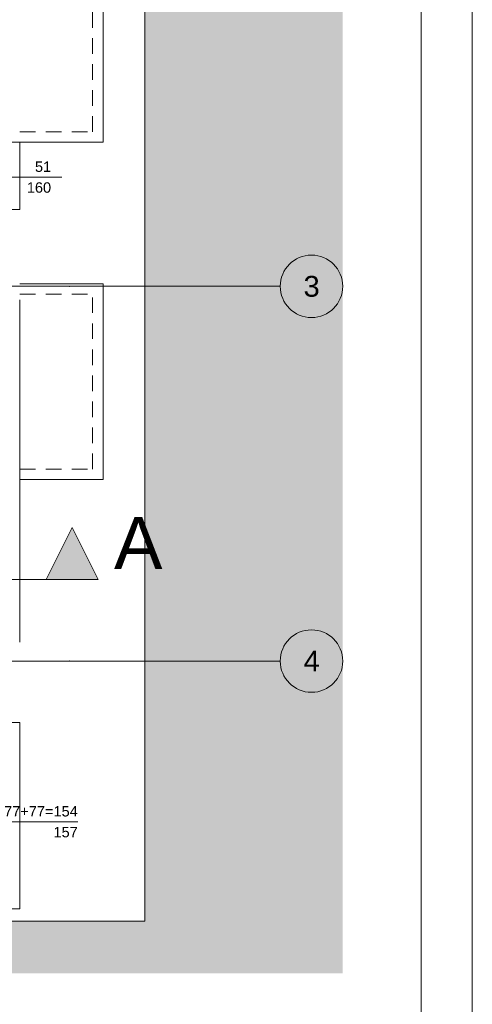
# Paper-space layout 'A-10 INWENTARYZACJA - PIĘTRO 7' of a CAD drawing. Header units: millimetres. Extents: x 0 to 420, y 0 to 297.
# Tile 7 of 8: x 377 to 420, y 108 to 202. Entities that reach past the tile are written whole.
import ezdxf
from ezdxf.xclip import XClip

# ---------------------------------------------------------------- set-up
doc = ezdxf.new("R2010")
doc.units = ezdxf.units.MM
doc.header["$MEASUREMENT"] = 0
doc.header["$XCLIPFRAME"] = 0
for name, pattern in [('ACAD_ISO03W100', [300, 120, -180]), ('DASHDOTX2', [1000, 500, -250, 0, -250]), ('Przer. długie kreski', [2.5, 1.5, -1]), ('PRZERYWANA_DU_A', [550, 350.0000000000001, -199.9999999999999])]:
    doc.linetypes.add(name, pattern=pattern)
for name, color, linetype, lineweight in [('0_Nr_pióra__2', 8, 'Continuous', 13), ('A_Arkusz_Nr_pióra__1', 7, 'Continuous', 20), ('A_linie przekroju_Nr_pióra__1', 7, 'Continuous', 20), ('A_stolarka_Nr_pióra__3', 252, 'Continuous', 13), ('A_ściany_Nr_pióra__1', 7, 'Continuous', 20)]:
    doc.layers.add(name, color=color, linetype=linetype, lineweight=lineweight)
doc.layers.add('A_linie przekroju', color=7, linetype='Continuous')
doc.layers.add('A_podrys', color=7, linetype='Continuous')
for name, color, linetype, lineweight, true_color in [('A_osie_Nr_pióra__16', 7, 'Continuous', 5, 0x0f0f0f), ('A_osie_Nr_pióra__76', 7, 'Continuous', 5, 0x2d2d2d), ('A_ściany_Nr_pióra__10', 7, 'Continuous', 13, 0x4b4b4b), ('A_ściany_Nr_pióra__19', 7, 'Continuous', 5, 0x191919)]:
    doc.layers.add(name, color=color, linetype=linetype, lineweight=lineweight, true_color=true_color)
doc.styles.add('STYL_AUTOMATYCZNY_1', font='arial.ttf')

# ---------------------------------------------------------------- blocks, each defined once
blk = doc.blocks.new('Rysunek_2_2', base_point=(-1732.296939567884, -268.2671254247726))
at = {"linetype": 'Continuous', "lineweight": 0, "true_color": 0x484848}
blk.add_hatch(color=251, dxfattribs=at).paths.add_polyline_path([(407.5681733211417, 286.5167614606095), (292.5029614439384, 286.5167614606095), (292.5029614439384, 274.6177078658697), (388.5681688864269, 274.6177078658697), (388.5681688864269, 115.8077115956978), (292.5029614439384, 115.8077115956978), (292.5029614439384, 110.8077076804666), (407.5681733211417, 110.8077076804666)])
at = {"layer": 'A_linie przekroju', "linetype": 'Continuous', "lineweight": 0, "true_color": 0x000000}
blk.add_hatch(color=18, dxfattribs=at).paths.add_polyline_path([(384.1126752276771, 148.6404133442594), (381.6126752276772, 153.6404133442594), (379.1126752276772, 148.6404133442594)])
at = {"layer": '0_Nr_pióra__2', "color": 8, "linetype": 'PRZERYWANA_DU_A', "lineweight": 13, "flags": 128}
blk.add_lwpolyline([(292.5029591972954, 115.8077086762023), (388.5681693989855, 115.8077086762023), (388.5681693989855, 274.6177086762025), (292.5029591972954, 274.6177086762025)], dxfattribs=at)
at = {"layer": 'A_linie przekroju_Nr_pióra__1', "color": 7, "linetype": 'ACAD_ISO03W100', "lineweight": 20}
blk.add_line((292.5029620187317, 148.6404130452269), (379.1126753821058, 148.6404130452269), dxfattribs=at)
at = {"layer": 'A_linie przekroju_Nr_pióra__1', "color": 7, "linetype": 'Continuous', "lineweight": 20, "flags": 128}
blk.add_lwpolyline([(384.1126752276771, 148.6404133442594), (379.1126752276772, 148.6404133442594), (381.6126752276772, 153.6404133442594)], close=True, dxfattribs=at)
at = {"layer": 'A_osie_Nr_pióra__16', "color": 250, "linetype": 'DASHDOTX2', "lineweight": 5, "true_color": 0x0f0f0f}
for p, q in [((381.3170905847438, 176.8077061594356), (292.5029594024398, 176.8077061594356)), ((381.3170889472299, 176.8077086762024), (401.5681703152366, 176.8077083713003)), ((381.3170905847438, 140.8077122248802), (292.5029594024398, 140.8077122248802)), ((381.3170889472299, 140.8077086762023), (401.5681703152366, 140.8077087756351))]:
    blk.add_line(p, q, dxfattribs=at)
for p in [(381.3170889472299, 176.8077086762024), (381.3170889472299, 176.8077086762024), (381.3170889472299, 140.8077086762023), (381.3170889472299, 140.8077086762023)]:
    blk.add_point(p, dxfattribs=at)
at = {"layer": 'A_osie_Nr_pióra__76', "color": 250, "linetype": 'Continuous', "lineweight": 5, "true_color": 0x2d2d2d}
for centre in [(404.568169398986, 176.8077086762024), (404.568169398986, 140.8077086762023)]:
    blk.add_circle(centre, 3, dxfattribs=at)
at = {"layer": 'A_stolarka_Nr_pióra__3', "color": 252, "linetype": 'Continuous', "lineweight": 13}
for p, q in [((380.6096271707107, 187.3007612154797), (372.7781703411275, 187.3007612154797)), ((382.1404022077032, 125.3802981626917), (371.2671135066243, 125.3802981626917))]:
    blk.add_line(p, q, dxfattribs=at)
at = {"layer": 'A_ściany_Nr_pióra__1', "color": 7, "linetype": 'Continuous', "lineweight": 20}
for p, q in [((376.5681706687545, 190.6477081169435), (372.7681685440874, 190.6477081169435)), ((376.5681706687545, 184.1877097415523), (372.7681685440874, 184.1877097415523)), ((376.5681706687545, 175.4977086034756), (376.5681706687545, 142.627708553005)), ((376.5681706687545, 134.9077089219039), (371.2881696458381, 134.9077089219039)), ((376.5681706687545, 117.0077074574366), (371.2881696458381, 117.0077074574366))]:
    blk.add_line(p, q, dxfattribs=at)
at = {"layer": 'A_ściany_Nr_pióra__10', "color": 251, "linetype": 'Continuous', "lineweight": 13, "true_color": 0x4b4b4b}
for p, q in [((384.5681682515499, 190.6477081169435), (384.5681682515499, 209.4477089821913)), ((376.5681706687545, 190.6477081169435), (384.5681682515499, 190.6477081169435)), ((376.5681706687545, 177.0477096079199), (384.5681682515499, 177.0477096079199)), ((384.5681682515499, 158.247708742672), (384.5681682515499, 177.0477096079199)), ((376.5681706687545, 158.247708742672), (384.5681682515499, 158.247708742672))]:
    blk.add_line(p, q, dxfattribs=at)
at = {"layer": 'A_ściany_Nr_pióra__10', "color": 251, "linetype": 'Przer. długie kreski', "lineweight": 13, "true_color": 0x4b4b4b}
for p, q in [((383.5681692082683, 191.6477097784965), (383.5681692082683, 208.4477099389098)), ((376.5681706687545, 191.6477097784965), (383.5681692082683, 191.6477097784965)), ((376.5681706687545, 176.0477079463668), (383.5681692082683, 176.0477079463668)), ((383.5681692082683, 159.2477077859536), (383.5681692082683, 176.0477079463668)), ((376.5681706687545, 159.2477077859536), (383.5681692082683, 159.2477077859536))]:
    blk.add_line(p, q, dxfattribs=at)
at = {"layer": 'A_ściany_Nr_pióra__19', "color": 250, "linetype": 'Continuous', "lineweight": 5, "true_color": 0x191919}
for p, q in [((376.5681706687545, 184.1877097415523), (376.5681706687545, 190.6477081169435)), ((376.5681706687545, 117.0077074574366), (376.5681706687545, 134.9077089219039))]:
    blk.add_line(p, q, dxfattribs=at)
at = {"layer": 'A_linie przekroju_Nr_pióra__1', "color": 7, "linetype": 'Continuous', "lineweight": 20, "insert": (385.6126752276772, 149.640420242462), "char_height": 5, "attachment_point": 7, "style": 'STYL_AUTOMATYCZNY_1'}
blk.add_mtext('\\A1;{\\pql;\\pt0;\\fArial|b0|i0|c238|p0;\\W1.000000;A}', dxfattribs=at)
at = {"layer": 'A_osie_Nr_pióra__76', "color": 250, "linetype": 'Continuous', "lineweight": 5, "true_color": 0x2d2d2d, "char_height": 2, "attachment_point": 1, "style": 'STYL_AUTOMATYCZNY_1'}
for s, insert in [('\\A1;{\\pql;\\pt0;\\fArial|b0|i0|c238|p0;\\W1.000000;3}', (403.805444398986, 177.8077087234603)), ('\\A1;{\\pql;\\pt0;\\fArial|b0|i0|c238|p0;\\W1.000000;4}', (403.805444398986, 141.8077087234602))]:
    blk.add_mtext(s, dxfattribs=dict(at, insert=insert))
at = {"layer": 'A_stolarka_Nr_pióra__3', "color": 252, "linetype": 'Continuous', "lineweight": 13, "char_height": 1, "attachment_point": 9, "style": 'STYL_AUTOMATYCZNY_1'}
for s, insert in [('\\A1;{\\pqr;\\fArial|b0|i0|c238|p0;\\W1.000000;51}', (379.5834374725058, 187.7840921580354)), ('\\A1;{\\pqr;\\fArial|b0|i0|c238|p0;\\W1.000000;160}', (379.5834374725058, 185.7840921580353)), ('\\A1;{\\pqr;\\fArial|b0|i0|c238|p0;\\W1.000000;77+77=154}', (382.1404034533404, 125.8636315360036)), ('\\A1;{\\pqr;\\fArial|b0|i0|c238|p0;\\W1.000000;157}', (382.1404034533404, 123.8636315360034))]:
    blk.add_mtext(s, dxfattribs=dict(at, insert=insert))

psp = doc.layouts.new('A-10 INWENTARYZACJA - PIĘTRO 7')

# ---------------------------------------------------------------- linework, layer by layer
at = {"layer": 'A_Arkusz_Nr_pióra__1', "color": 7, "linetype": 'Continuous', "lineweight": 20}
psp.add_line((415.1000000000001, 292.1), (415.1000000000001, 4.900001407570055), dxfattribs=at)
at = {"layer": 'A_Arkusz_Nr_pióra__1', "color": 7, "linetype": 'Continuous', "lineweight": 20, "flags": 128}
psp.add_lwpolyline([(0, 297), (420, 297), (420, 3.320364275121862e-14), (2.775557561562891e-14, 3.320364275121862e-14)], close=True, dxfattribs=at)

# ---------------------------------------------------------------- block references
at = {"layer": 'A_podrys', "color": 37, "linetype": 'Continuous', "lineweight": 5, "true_color": 0x656532}
ref = psp.add_blockref('Rysunek_2_2', (-1732.296939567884, -268.2671254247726), dxfattribs=at)
XClip(ref).set_block_clipping_path([(292.5029591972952, 110.8077086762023), (407.568169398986, 286.5167655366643)])

doc.saveas('drawing.dxf')
